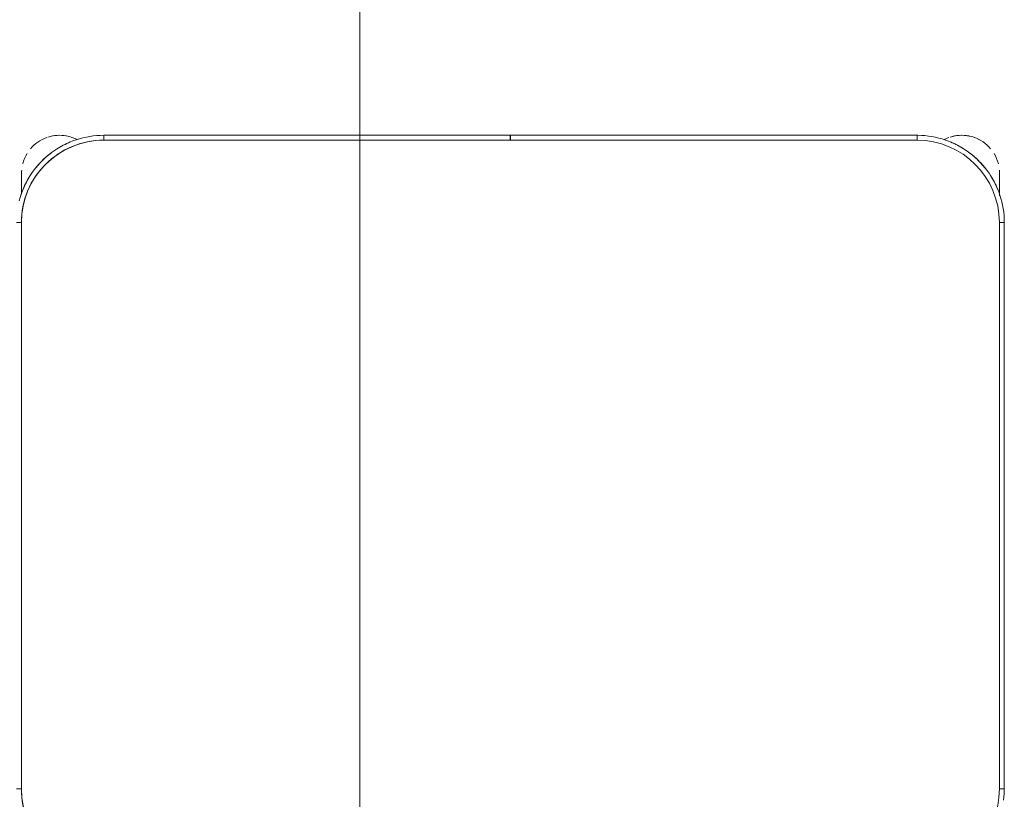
# Model space of a CAD drawing. Header units: metres. Extents: x 1.7 to 42.3, y -72.9 to -47.6.
# Tile 37 of 216: x 5.8 to 6.4, y -65.1 to -64.6. Entities that reach past the tile are written whole.
import ezdxf

# ---------------------------------------------------------------- set-up
doc = ezdxf.new("R2010")
doc.units = ezdxf.units.M
doc.layers.add('G-ANNO-SYMB', color=7, linetype='Continuous', lineweight=9)
doc.layers.add('I-FURN', color=7, linetype='Continuous', lineweight=18)

# ---------------------------------------------------------------- blocks, each defined once
blk = doc.blocks.new('ConjuntoParaAlunoTamanho6 - CJA06_ConjuntoParaAlunoTamanho6-2902653-2PAV - FRIGORÍFICA')
at = {"layer": 'I-FURN', "color": 253, "true_color": 0xaaaaaa}
for p, q in [((-0.3, 0.01197), (-0.3, -0.33203)), ((-0.3, 0.01197), (-0.297, 0.01197)), ((-0.3, 0.01197), (-0.3, -0.33203)), ((0.3, 0.01197), (0.297, 0.01197)), ((-0.3, -0.33203), (-0.297, -0.33203)), ((0.3, -0.33203), (0.297, -0.33203)), ((-0.29713, -0.34835), (-0.29713, -0.35394)), ((-0.29713, -0.34868), (-0.29713, -0.36203)), ((0.29687, -0.35394), (0.29687, -0.3492)), ((0.29687, -0.36203), (0.29687, -0.34961)), ((-0.29713, -0.35705), (-0.29713, -0.36203)), ((0.29687, -0.36203), (0.29687, -0.35705)), ((-0.247, -0.38503), (-0.247, -0.38203)), ((-0.00005, -0.38203), (-0.00005, -0.38503)), ((0.00005, -0.38503), (0.00005, -0.38203)), ((0.247, -0.38503), (0.247, -0.38203)), ((-0.247, -0.38503), (-0.00005, -0.38503)), ((-0.247, -0.38503), (-0.00005, -0.38503)), ((0.00005, -0.38503), (0.247, -0.38503)), ((0.00005, -0.38503), (0.247, -0.38503))]:
    blk.add_line(p, q, dxfattribs=at)
at = {"layer": 'I-FURN', "color": 253, "true_color": 0xaaaaaa, "flags": 128}
for points in [[(-0.29955, 0.01888), (-0.29978, 0.01677), (-0.29993, 0.01466), (-0.3, 0.01254), (-0.3, 0.01197)], [(-0.297, 0.01197), (-0.297, -0.07403), (-0.297, -0.16003), (-0.297, -0.24603), (-0.297, -0.33203)], [(-0.297, -0.33203), (-0.297, -0.24603), (-0.297, -0.16003), (-0.297, -0.07403), (-0.297, 0.01197)], [(0.297, -0.33203), (0.297, -0.24603), (0.297, -0.16003), (0.297, -0.07403), (0.297, 0.01197)], [(0.297, 0.01197), (0.297, -0.07403), (0.297, -0.16003), (0.297, -0.24603), (0.297, -0.33203)], [(-0.3, -0.33203), (-0.29996, -0.33415), (-0.29983, -0.33627), (-0.29962, -0.33838), (-0.29932, -0.34048), (-0.29894, -0.34256), (-0.29848, -0.34463), (-0.29794, -0.34668), (-0.29731, -0.34871), (-0.2966, -0.3507), (-0.29582, -0.35267), (-0.29495, -0.35461), (-0.29401, -0.35651), (-0.29299, -0.35837), (-0.2919, -0.36019), (-0.29074, -0.36196), (-0.28951, -0.36368), (-0.28821, -0.36536), (-0.28685, -0.36698), (-0.28542, -0.36855), (-0.28393, -0.37005), (-0.28238, -0.3715), (-0.28077, -0.37288), (-0.27911, -0.3742), (-0.2774, -0.37545), (-0.27564, -0.37663), (-0.27383, -0.37774), (-0.27198, -0.37878), (-0.27009, -0.37974), (-0.26816, -0.38062), (-0.2662, -0.38143), (-0.26421, -0.38216), (-0.2622, -0.38281), (-0.26015, -0.38338), (-0.25809, -0.38386), (-0.25601, -0.38426), (-0.25391, -0.38458), (-0.25181, -0.38482), (-0.24969, -0.38497), (-0.24757, -0.38503), (-0.247, -0.38503)], [(0.247, -0.38503), (0.24912, -0.38499), (0.25124, -0.38486), (0.25334, -0.38465), (0.25544, -0.38436), (0.25753, -0.38398), (0.2596, -0.38351), (0.26165, -0.38297), (0.26367, -0.38234), (0.26567, -0.38164), (0.26764, -0.38085), (0.26957, -0.37999), (0.27147, -0.37904), (0.27333, -0.37803), (0.27515, -0.37694), (0.27693, -0.37578), (0.27865, -0.37454), (0.28033, -0.37324), (0.28195, -0.37188), (0.28351, -0.37045), (0.28502, -0.36896), (0.28647, -0.36741), (0.28785, -0.3658), (0.28917, -0.36414), (0.29042, -0.36243), (0.2916, -0.36067), (0.29271, -0.35886), (0.29374, -0.35701), (0.29471, -0.35512), (0.29559, -0.3532), (0.2964, -0.35124), (0.29713, -0.34925), (0.29777, -0.34723), (0.29834, -0.34519)], [(-0.29713, -0.34907), (-0.29713, -0.34973), (-0.29713, -0.35038), (-0.29713, -0.35102), (-0.29713, -0.35165), (-0.29713, -0.35227), (-0.29713, -0.35288), (-0.29713, -0.35348), (-0.29713, -0.35406), (-0.29713, -0.35463), (-0.29713, -0.35518), (-0.29713, -0.35572), (-0.29713, -0.35624), (-0.29713, -0.35674), (-0.29713, -0.35722), (-0.29713, -0.35769), (-0.29713, -0.35813), (-0.29713, -0.35855), (-0.29713, -0.35895), (-0.29713, -0.35933), (-0.29713, -0.35969), (-0.29713, -0.36002), (-0.29713, -0.36033), (-0.29713, -0.36061), (-0.29713, -0.36087), (-0.29713, -0.36111), (-0.29713, -0.36131), (-0.29713, -0.3615), (-0.29713, -0.36165), (-0.29713, -0.36178), (-0.29713, -0.36188), (-0.29713, -0.36196), (-0.29713, -0.36201), (-0.29713, -0.36203)], [(0.29687, -0.36203), (0.29687, -0.36201), (0.29687, -0.36197), (0.29687, -0.36191), (0.29687, -0.36181), (0.29687, -0.36169), (0.29687, -0.36154), (0.29687, -0.36137), (0.29687, -0.36117), (0.29687, -0.36094), (0.29687, -0.36069), (0.29687, -0.36041), (0.29687, -0.36011), (0.29687, -0.35978), (0.29687, -0.35943), (0.29687, -0.35906), (0.29687, -0.35866), (0.29687, -0.35825), (0.29687, -0.35781), (0.29687, -0.35735), (0.29687, -0.35687), (0.29687, -0.35638), (0.29687, -0.35586), (0.29687, -0.35533), (0.29687, -0.35478), (0.29687, -0.35421), (0.29687, -0.35363), (0.29687, -0.35304), (0.29687, -0.35244), (0.29687, -0.35182), (0.29687, -0.35119), (0.29687, -0.35055), (0.29687, -0.3499)], [(-0.247, -0.38203), (-0.1235, -0.38203), (0, -0.38203), (0.1235, -0.38203), (0.247, -0.38203)], [(-0.00005, -0.38203), (-0.06179, -0.38203), (-0.12353, -0.38203), (-0.18526, -0.38203), (-0.247, -0.38203)], [(0.247, -0.38203), (0.18526, -0.38203), (0.12352, -0.38203), (0.06179, -0.38203), (0.00005, -0.38203)]]:
    blk.add_lwpolyline(points, dxfattribs=at)
at = {"layer": 'I-FURN', "color": 253, "true_color": 0xaaaaaa}
for centre, radius, start, end in [((-0.247, 0.01197), 0.05, 90, 180), ((-0.247, 0.01197), 0.05, 90, 180), ((0.247, 0.01197), 0.05, 360, 90), ((0.247, 0.01197), 0.05, 0, 90), ((-0.247, -0.33203), 0.05, 180, 270), ((-0.247, -0.33203), 0.05, 180, 270), ((0.247, -0.33203), 0.05, 270, 360), ((0.247, -0.33203), 0.05, 270, 0), ((-0.247, -0.33203), 0.053, 202.5, 212.69993), ((0.247, -0.33203), 0.053, 327.30007, 337.5), ((0.247, -0.33203), 0.053, 327.30007, 337.5), ((-0.27413, -0.36203), 0.023, 180, 184.41224), ((-0.247, -0.33203), 0.053, 217.1607, 233.14964), ((0.247, -0.33203), 0.053, 307.1607, 323.14964), ((0.247, -0.33203), 0.053, 307.1607, 323.14964), ((0.27387, -0.36203), 0.023, 355.58784, 360), ((-0.27413, -0.36203), 0.023, 194.46313, 211.29748), ((0.27387, -0.36203), 0.023, 328.70279, 345.53679), ((-0.247, -0.33203), 0.053, 237.30007, 247.5), ((0.247, -0.33203), 0.053, 292.5, 302.69993), ((0.247, -0.33203), 0.053, 292.5, 302.69993), ((-0.27413, -0.36203), 0.023, 220.15845, 250.98921), ((-0.27413, -0.36203), 0.023, 241.29896, 288), ((-0.27413, -0.36203), 0.023, 289.64716, 297.85925), ((0.27387, -0.36203), 0.023, 242.37001, 250.98921), ((0.27387, -0.36203), 0.023, 243.53772, 288), ((0.27387, -0.36203), 0.023, 289.64716, 320.10645), ((-0.27413, -0.36203), 0.023, 255.53308, 284.46692), ((0.27387, -0.36203), 0.023, 255.53308, 284.46692)]:
    blk.add_arc(centre, radius, start, end, dxfattribs=at)
blk = doc.blocks.new('4 GRE - ESCOLA DE CINEMA E AUDIOVISUAL CINE REX R07_rvt-1-2PAV - FRIGORÍFICA')
at = {"layer": 'I-FURN', "color": 253, "lineweight": 18, "true_color": 0xaaaaaa, "rotation": 180}
blk.add_blockref('ConjuntoParaAlunoTamanho6 - CJA06_ConjuntoParaAlunoTamanho6-2902653-2PAV - FRIGORÍFICA', (6.10728, -65.06045), dxfattribs=at)

msp = doc.modelspace()

# ---------------------------------------------------------------- linework, layer by layer
at = {"layer": 'G-ANNO-SYMB'}
msp.add_line((6.01577, -50.45607), (6.01577, -72.71601), dxfattribs=at)

# ---------------------------------------------------------------- block references
at = {"lineweight": 5}
msp.add_blockref('4 GRE - ESCOLA DE CINEMA E AUDIOVISUAL CINE REX R07_rvt-1-2PAV - FRIGORÍFICA', (0, 0), dxfattribs=at)

doc.saveas('drawing.dxf')
